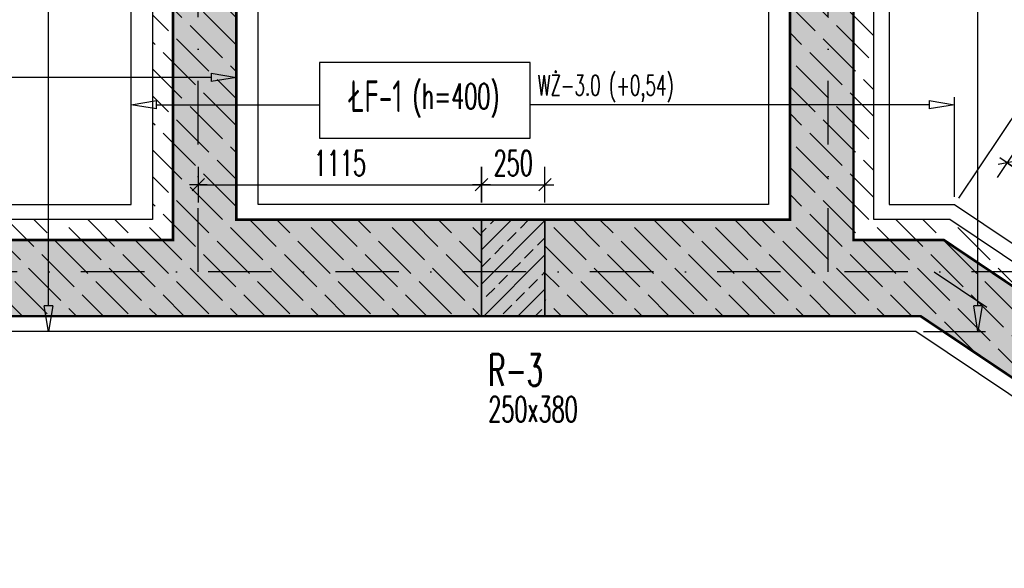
# Model space of a CAD drawing. Header units: centimetres. Extents: x 152786 to 159501, y -6718 to 1403.
# Tile 17 of 89: x 153695 to 154082, y -5844 to -5628. Entities that reach past the tile are written whole.
import ezdxf

# ---------------------------------------------------------------- set-up
doc = ezdxf.new("R2010")
doc.units = ezdxf.units.CM
doc.header["$LTSCALE"] = 0.1
doc.linetypes.add('DASHDOT', pattern=[1, 0.5, -0.25, 0, -0.25])
doc.linetypes.add('DASHEDX2', pattern=[38.1, 25.4, -12.7])
doc.layers.get('0').update_dxf_attribs({"color": 45})
for name, color, linetype in [('A_wymiary_zewn', 4, 'Continuous'), ('fundamenty_R&F', 5, 'Continuous'), ('osie_R&F', 6, 'DASHDOT'), ('płyty_R&F', 2, 'DASHEDX2'), ('słupy_R&F', 2, 'Continuous'), ('wymiary_R&F', 3, 'Continuous'), ('ściany_murowane_R&F', 13, 'Continuous')]:
    doc.layers.add(name, color=color, linetype=linetype)
doc.styles.add('arial', font='arial.ttf')
doc.styles.add('simplex 0.6', font='simplex.shx', dxfattribs={"width": 0.6})
doc.dimstyles.new('1_100 ławy', dxfattribs={"dimtxt": 30, "dimasz": 18, "dimexe": 3, "dimexo": 3, "dimgap": -7, "dimtad": 1, "dimdec": 1, "dimrnd": 0.5, "dimzin": 9, "dimdsep": 46, "dimtxsty": 'arial', "dimblk": 'CLOSEDBLANK', "dimcen": 0.09, "dimadec": 0, "dimazin": 0, "dimtfac": 1, "dimtdec": 1, "dimtofl": 0, "dimtmove": 0, "dimatfit": 3, "dimldrblk": 'CLOSEDBLANK', "dimfxl": 1, "dimtvp": 1, "dimtolj": 1, "dimtzin": 0, "dimarcsym": 0})
doc.dimstyles.new('1_50 [mm] żelbet', dxfattribs={"dimtxt": 10, "dimasz": 0.5, "dimexe": 0.18, "dimexo": 0.0625, "dimgap": 3.5, "dimtad": 1, "dimlfac": 10, "dimrnd": 5, "dimdsep": 46, "dimtxsty": 'simplex 0.6', "dimblk1": 'KR', "dimblk2": 'KR', "dimsah": 1, "dimcen": 0.09, "dimse1": 1, "dimse2": 1, "dimclrd": 8, "dimadec": 0, "dimazin": 0, "dimtfac": 1, "dimtofl": 0, "dimtmove": 0, "dimatfit": 3, "dimfxl": 1, "dimtvp": 1, "dimtfill": 1, "dimtfillclr": 256, "dimtolj": 1, "dimtzin": 0, "dimarcsym": 0})

# ---------------------------------------------------------------- blocks, each defined once
blk = doc.blocks.new('KR')
for p, q in [((0, -14), (0, 14)), ((-7, 0), (7, 0)), ((-4.95, -4.95), (4.95, 4.95))]:
    blk.add_line(p, q)
blk = doc.blocks.new('*D340')
at = {"layer": 'Defpoints', "color": 0, "transparency": 16777216}
for p in [(154054.72, -5726.88), (154171.5, -5743.1), (154142.77, -5785.94)]:
    blk.add_point(p, dxfattribs=at)
at = {"layer": 'wymiary_R&F', "color": 8, "lineweight": -2, "transparency": 16777216}
blk.add_line((154083.87, -5684.32), (154171.08, -5742.83), dxfattribs=at)
at = {"layer": 'wymiary_R&F', "color": 8, "linetype": 'ByBlock', "lineweight": -2, "transparency": 16777216, "xscale": 0.5, "yscale": 0.5, "zscale": 0.5}
for p, rotation in [((154083.45, -5684.05), 146.1483770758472), ((154171.5, -5743.1), 326.1483770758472)]:
    blk.add_blockref('KR', p, dxfattribs=dict(at, rotation=rotation))
at = {"layer": 'wymiary_R&F', "color": 0, "transparency": 16777216, "insert": (154132.21, -5706.52), "char_height": 10, "attachment_point": 5, "rotation": 326.1484, "style": 'simplex 0.6', "bg_fill": 3, "box_fill_scale": 1.1, "bg_fill_color": 256, "bg_fill_true_color": 13158600, "bg_fill_transparency": 0}
blk.add_mtext('\\A1;1060', dxfattribs=at)
blk = doc.blocks.new('*D360')
at = {"layer": 'Defpoints', "color": 0, "transparency": 16777216}
for p in [(154013.01, -5455.37), (154353.36, -5455.37), (154254.91, -5726.88)]:
    blk.add_point(p, dxfattribs=at)
at = {"layer": 'wymiary_R&F', "color": 8, "lineweight": -2, "transparency": 16777216}
blk.add_line((154353.36, -5726.38), (154353.36, -5455.87), dxfattribs=at)
at = {"layer": 'wymiary_R&F', "color": 8, "linetype": 'ByBlock', "lineweight": -2, "transparency": 16777216, "xscale": 0.5, "yscale": 0.5, "zscale": 0.5}
for p, rotation in [((154353.36, -5455.37), 90), ((154353.36, -5726.88), 270)]:
    blk.add_blockref('KR', p, dxfattribs=dict(at, rotation=rotation))
at = {"layer": 'wymiary_R&F', "color": 0, "transparency": 16777216, "insert": (154344.86, -5591.12), "char_height": 10, "attachment_point": 5, "rotation": 90, "style": 'simplex 0.6', "bg_fill": 3, "box_fill_scale": 1.1, "bg_fill_color": 256, "bg_fill_true_color": 13158600, "bg_fill_transparency": 0}
blk.add_mtext('\\A1;2715', dxfattribs=at)
blk = doc.blocks.new('*D362')
at = {"layer": 'Defpoints', "color": 0, "transparency": 16777216}
for p in [(153765.03, -5366.1), (153765.03, -5455.37), (153128.51, -5726.88)]:
    blk.add_point(p, dxfattribs=at)
at = {"layer": 'wymiary_R&F', "color": 8, "lineweight": -2, "transparency": 16777216}
blk.add_line((153129.01, -5366.1), (153764.53, -5366.1), dxfattribs=at)
at = {"layer": 'wymiary_R&F', "color": 8, "linetype": 'ByBlock', "lineweight": -2, "transparency": 16777216, "xscale": 0.5, "yscale": 0.5, "zscale": 0.5, "rotation": 180}
blk.add_blockref('KR', (153128.51, -5366.1), dxfattribs=at)
at = {"layer": 'wymiary_R&F', "color": 8, "linetype": 'ByBlock', "lineweight": -2, "transparency": 16777216, "xscale": 0.5, "yscale": 0.5, "zscale": 0.5}
blk.add_blockref('KR', (153765.03, -5366.1), dxfattribs=at)
at = {"layer": 'wymiary_R&F', "color": 0, "transparency": 16777216, "insert": (153446.77, -5357.6), "char_height": 10, "attachment_point": 5, "style": 'simplex 0.6', "bg_fill": 3, "box_fill_scale": 1.1, "bg_fill_color": 256, "bg_fill_true_color": 13158600, "bg_fill_transparency": 0}
blk.add_mtext('\\A1;6365', dxfattribs=at)
blk = doc.blocks.new('_ClosedBlank')
at = {"color": 0, "linetype": 'ByBlock', "lineweight": -2}
for p, q in [((-1, 0.167), (0, 0)), ((-1, 0.167), (-1, -0.167)), ((0, 0), (-1, -0.167))]:
    blk.add_line(p, q, dxfattribs=at)
blk = doc.blocks.new('*D369')
at = {"layer": 'Defpoints', "color": 0, "transparency": 16777216}
for p in [(153102.01, -5650.4), (153102.01, -5700.38), (153780.03, -5706.38)]:
    blk.add_point(p, dxfattribs=at)
at = {"layer": 'wymiary_R&F', "color": 0, "lineweight": -2, "transparency": 16777216}
for p, q in [((153345.4, -5635.48), (153345.4, -5665.32)), ((153428.33, -5665.32), (153428.33, -5635.48)), ((153102.01, -5697.38), (153102.01, -5647.4)), ((153780.03, -5703.38), (153780.03, -5647.4)), ((153112.01, -5650.4), (153345.4, -5650.4)), ((153770.03, -5650.4), (153428.33, -5650.4))]:
    blk.add_line(p, q, dxfattribs=at)
at = {"layer": 'wymiary_R&F', "color": 0, "linetype": 'ByBlock', "lineweight": -2, "transparency": 16777216, "xscale": 10, "yscale": 10, "zscale": 10, "rotation": 180}
blk.add_blockref('_ClosedBlank', (153102.01, -5650.4), dxfattribs=at)
at = {"layer": 'wymiary_R&F', "color": 0, "linetype": 'ByBlock', "lineweight": -2, "transparency": 16777216, "xscale": 10, "yscale": 10, "zscale": 10}
blk.add_blockref('_ClosedBlank', (153780.03, -5650.4), dxfattribs=at)
at = {"layer": 'wymiary_R&F', "transparency": 16777216, "insert": (153386.87, -5650.4), "char_height": 12.5, "attachment_point": 5, "style": 'simplex 0.6', "bg_fill": 3, "box_fill_scale": 1.1, "bg_fill_color": 256, "bg_fill_true_color": 13158600, "bg_fill_transparency": 0}
blk.add_mtext('\\A1;{\\C5;ŁF-1\\H0.8x;\\C256; (h=400)}', dxfattribs=at)
at = {"layer": 'wymiary_R&F', "color": 0, "lineweight": -2, "transparency": 16777216}
for p, q in [((153428.33, -5635.48), (153345.4, -5635.48)), ((153345.4, -5665.32), (153428.33, -5665.32))]:
    blk.add_line(p, q, dxfattribs=at)
blk = doc.blocks.new('*D373')
at = {"layer": 'Defpoints', "color": 0, "transparency": 16777216}
for p in [(154035.84, -5387.97), (154072.01, -5387.97), (154047.57, -5750.38)]:
    blk.add_point(p, dxfattribs=at)
at = {"layer": 'wymiary_R&F', "color": 0, "lineweight": -2, "transparency": 16777216}
for p, q in [((154038.84, -5387.97), (154075.01, -5387.97)), ((154072.01, -5740.38), (154072.01, -5387.97)), ((154050.57, -5750.38), (154075.01, -5750.38))]:
    blk.add_line(p, q, dxfattribs=at)
at = {"layer": 'wymiary_R&F', "color": 0, "lineweight": -2, "transparency": 16777216, "xscale": 10, "yscale": 10, "zscale": 10, "rotation": 270}
blk.add_blockref('_ClosedBlank', (154072.01, -5750.38), dxfattribs=at)
blk = doc.blocks.new('_None')
blk = doc.blocks.new('*D375')
at = {"layer": 'Defpoints', "color": 0, "transparency": 16777216}
for p in [(153706.03, -5387.97), (153742.2, -5387.97), (153730.48, -5750.38)]:
    blk.add_point(p, dxfattribs=at)
at = {"layer": 'wymiary_R&F', "color": 0, "lineweight": -2, "transparency": 16777216}
for p, q in [((153739.2, -5387.97), (153703.03, -5387.97)), ((153706.03, -5740.38), (153706.03, -5387.97)), ((153727.48, -5750.38), (153703.03, -5750.38))]:
    blk.add_line(p, q, dxfattribs=at)
at = {"layer": 'wymiary_R&F', "color": 0, "lineweight": -2, "transparency": 16777216, "xscale": 10, "yscale": 10, "zscale": 10, "rotation": 270}
blk.add_blockref('_ClosedBlank', (153706.03, -5750.38), dxfattribs=at)
blk = doc.blocks.new('*D378')
at = {"layer": 'Defpoints', "color": 0, "transparency": 16777216}
for p in [(154062.78, -5700.38), (154307.96, -5811.23), (154307.96, -5811.23)]:
    blk.add_point(p, dxfattribs=at)
at = {"layer": 'wymiary_R&F', "color": 0, "lineweight": -2, "transparency": 16777216}
for p, q in [((154064.46, -5697.89), (154089.25, -5660.92)), ((154095.88, -5668.98), (154307.96, -5811.23)), ((154309.63, -5808.74), (154309.63, -5808.74))]:
    blk.add_line(p, q, dxfattribs=at)
at = {"layer": 'wymiary_R&F', "color": 0, "linetype": 'ByBlock', "lineweight": -2, "transparency": 16777216, "xscale": 10, "yscale": 10, "zscale": 10, "rotation": 146.1483770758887}
blk.add_blockref('_ClosedBlank', (154087.58, -5663.41), dxfattribs=at)
blk = doc.blocks.new('*D379')
at = {"layer": 'Defpoints', "color": 0, "transparency": 16777216}
for p in [(153738.53, -5661.17), (153738.53, -5693.76), (154062.78, -5700.38)]:
    blk.add_point(p, dxfattribs=at)
at = {"layer": 'wymiary_R&F', "color": 0, "lineweight": -2, "transparency": 16777216}
for p, q in [((153812.71, -5644.55), (153812.71, -5674.38)), ((153895.64, -5674.38), (153895.64, -5644.55)), ((153738.53, -5690.76), (153738.53, -5658.17)), ((154062.78, -5697.38), (154062.78, -5658.17)), ((153748.53, -5661.17), (153812.71, -5661.17)), ((154052.78, -5661.17), (153895.64, -5661.17))]:
    blk.add_line(p, q, dxfattribs=at)
at = {"layer": 'wymiary_R&F', "color": 0, "lineweight": -2, "transparency": 16777216, "xscale": 10, "yscale": 10, "zscale": 10, "rotation": 180}
blk.add_blockref('_ClosedBlank', (153738.53, -5661.17), dxfattribs=at)
at = {"layer": 'wymiary_R&F', "color": 0, "lineweight": -2, "transparency": 16777216, "xscale": 10, "yscale": 10, "zscale": 10}
blk.add_blockref('_ClosedBlank', (154062.78, -5661.17), dxfattribs=at)
at = {"layer": 'wymiary_R&F', "transparency": 16777216, "insert": (153854.18, -5659.47), "char_height": 12.5, "attachment_point": 5, "style": 'simplex 0.6', "bg_fill": 3, "box_fill_scale": 1.1, "bg_fill_color": 256, "bg_fill_true_color": 13158600, "bg_fill_transparency": 0}
blk.add_mtext('\\A1;{\\C5;ŁF-1\\H0.8x;\\C256; (h=400)}', dxfattribs=at)
at = {"layer": 'wymiary_R&F', "color": 0, "lineweight": -2, "transparency": 16777216}
for p, q in [((153895.64, -5644.55), (153812.71, -5644.55)), ((153812.71, -5674.38), (153895.64, -5674.38))]:
    blk.add_line(p, q, dxfattribs=at)
blk = doc.blocks.new('osie_konstr_Tokarnia')
at = {"layer": 'osie_R&F', "ltscale": 500}
for points in [[(158321.19, -6519.72), (158321.19, -6112.56)], [(158569.17, -6519.72), (158569.17, -6112.57)], [(158951.26, -6519.72), (157518.66, -6519.72)], [(158610.88, -6519.72), (158811.07, -6654)]]:
    blk.add_lwpolyline(points, dxfattribs=at)
blk = doc.blocks.new('*D585')
at = {"layer": 'Defpoints', "color": 0, "transparency": 16777216}
for p in [(153876.52, -5692.63), (153876.52, -5706.38), (153765.03, -5726.88)]:
    blk.add_point(p, dxfattribs=at)
at = {"layer": 'wymiary_R&F', "color": 8, "lineweight": -2, "transparency": 16777216}
blk.add_line((153765.53, -5692.63), (153876.02, -5692.63), dxfattribs=at)
at = {"layer": 'wymiary_R&F', "color": 8, "lineweight": -2, "transparency": 16777216, "xscale": 0.5, "yscale": 0.5, "zscale": 0.5, "rotation": 180}
blk.add_blockref('KR', (153765.03, -5692.63), dxfattribs=at)
at = {"layer": 'wymiary_R&F', "color": 8, "lineweight": -2, "transparency": 16777216, "xscale": 0.5, "yscale": 0.5, "zscale": 0.5}
blk.add_blockref('KR', (153876.52, -5692.63), dxfattribs=at)
at = {"layer": 'wymiary_R&F', "color": 0, "transparency": 16777216, "insert": (153820.78, -5684.13), "char_height": 10, "attachment_point": 5, "style": 'simplex 0.6', "bg_fill": 3, "box_fill_scale": 1.1, "bg_fill_color": 256, "bg_fill_true_color": 13158600, "bg_fill_transparency": 0}
blk.add_mtext('\\A1;1115', dxfattribs=at)
blk = doc.blocks.new('*D586')
at = {"layer": 'Defpoints', "color": 0, "transparency": 16777216}
for p in [(153901.52, -5692.63), (153876.52, -5706.38), (153901.52, -5706.38)]:
    blk.add_point(p, dxfattribs=at)
at = {"layer": 'wymiary_R&F', "color": 8, "lineweight": -2, "transparency": 16777216}
blk.add_line((153877.02, -5692.63), (153901.02, -5692.63), dxfattribs=at)
at = {"layer": 'wymiary_R&F', "color": 8, "lineweight": -2, "transparency": 16777216, "xscale": 0.5, "yscale": 0.5, "zscale": 0.5, "rotation": 180}
blk.add_blockref('KR', (153876.52, -5692.63), dxfattribs=at)
at = {"layer": 'wymiary_R&F', "color": 8, "lineweight": -2, "transparency": 16777216, "xscale": 0.5, "yscale": 0.5, "zscale": 0.5}
blk.add_blockref('KR', (153901.52, -5692.63), dxfattribs=at)
at = {"layer": 'wymiary_R&F', "color": 0, "transparency": 16777216, "insert": (153889.02, -5684.13), "char_height": 10, "attachment_point": 5, "style": 'simplex 0.6', "bg_fill": 3, "box_fill_scale": 1.1, "bg_fill_color": 256, "bg_fill_true_color": 13158600, "bg_fill_transparency": 0}
blk.add_mtext('\\A1;250', dxfattribs=at)

msp = doc.modelspace()

# ---------------------------------------------------------------- hatches: boundary and pattern name
at = {"layer": 'słupy_R&F'}
h = msp.add_hatch(dxfattribs=at)
h.set_pattern_fill('ANSI33', color=4, scale=1.5)
h.set_pattern_definition([(45, (442.25, 0), (-6.7351921, 6.7351921), []), (45, (448.985, 0), (-6.7351921, 6.7351921), [4.7625, -2.38125])])
h.paths.add_polyline_path([(153876.5231, -5744.3791), (153901.5231, -5744.3791), (153901.5231, -5706.3791), (153876.5231, -5706.3791)])
at = {"layer": 'ściany_murowane_R&F'}
h = msp.add_hatch(dxfattribs=at)
h.set_pattern_fill('ACAD_ISO02W100', color=4, scale=1.5, angle=135)
h.paths.add_polyline_path([(153876.5231, -5470.3661), (153876.5231, -5437.3661), (153747.0341, -5437.3661), (153747.0341, -5706.3791), (153459.2731, -5706.3791), (153459.2731, -5744.3791), (153876.5231, -5744.3791), (153876.5231, -5706.3791), (153780.0341, -5706.3791), (153780.0341, -5470.3661)])
h = msp.add_hatch(dxfattribs=at)
h.set_pattern_fill('ACAD_ISO02W100', color=4, scale=1.5, angle=135)
h.paths.add_polyline_path([(154133.0204, -5800.471), (154154.1881, -5768.9126), (154060.9584, -5706.3791), (154031.0121, -5706.3791), (154031.0121, -5437.3661), (153901.5231, -5437.3661), (153901.5231, -5470.3661), (153998.0121, -5470.3661), (153998.0121, -5706.3791), (153901.5231, -5706.3791), (153901.5231, -5744.3791), (154049.3944, -5744.3791)])

# ---------------------------------------------------------------- linework, layer by layer
at = {"layer": 'fundamenty_R&F'}
for points in [[(153738.5341, -5700.3791), (153738.5341, -5428.8661), (154037.0121, -5428.8661), (154037.0121, -5700.3791), (154062.7843, -5700.3791), (154281.4084, -5847.0206), (154281.4084, -6074.4206), (154049.5352, -6209.3791), (153102.0121, -6209.3791), (153102.0121, -5700.3791)], [(153788.5341, -5700.3791), (153788.5341, -5478.8661), (153989.5121, -5478.8661), (153989.5121, -5700.3791)], [(154047.5686, -5750.3791), (153152.0121, -5750.3791), (153152.0121, -6159.3791), (154036.0437, -6159.3791), (154231.4084, -6045.6698), (154231.4084, -5873.6892)]]:
    msp.add_lwpolyline(points, close=True, dxfattribs=at)
at = {"layer": 'płyty_R&F', "ltscale": 5, "const_width": 1}
for points in [[(153116.0121, -5714.3791), (153755.0341, -5714.3791), (153755.0341, -5445.3661), (154023.0121, -5445.3661), (154023.0121, -5714.3791), (154058.5239, -5714.3791), (154267.4084, -5854.4878), (154267.4084, -6066.3704), (154045.7576, -6195.3791), (153116.0121, -6195.3791), (153116.0121, -5714.3791)], [(153146.0121, -6165.3791), (154037.6627, -6165.3791), (154237.4084, -6049.1199), (154237.4084, -5870.4889), (154049.3944, -5744.3791), (153146.0121, -5744.3791), (153146.0121, -6165.3791)]]:
    msp.add_lwpolyline(points, dxfattribs=at)
msp.add_lwpolyline([(153780.0341, -5706.3791), (153998.0121, -5706.3791), (153998.0121, -5470.3661), (153780.0341, -5470.3661)], close=True, dxfattribs=at)
at = {"layer": 'słupy_R&F'}
msp.add_lwpolyline([(153876.5231, -5744.3791), (153901.5231, -5744.3791), (153901.5231, -5706.3791), (153876.5231, -5706.3791)], close=True, dxfattribs=at)
at = {"layer": 'ściany_murowane_R&F'}
for points in [[(153876.5231, -5470.3661), (153876.5231, -5437.3661), (153747.0341, -5437.3661), (153747.0341, -5706.3791), (153459.2731, -5706.3791), (153459.2731, -5744.3791), (153876.5231, -5744.3791), (153876.5231, -5706.3791), (153780.0341, -5706.3791), (153780.0341, -5470.3661)], [(154133.0204, -5800.471), (154154.1881, -5768.9126), (154060.9584, -5706.3791), (154031.0121, -5706.3791), (154031.0121, -5437.3661), (153901.5231, -5437.3661), (153901.5231, -5470.3661), (153998.0121, -5470.3661), (153998.0121, -5706.3791), (153901.5231, -5706.3791), (153901.5231, -5744.3791), (154049.3944, -5744.3791)]]:
    msp.add_lwpolyline(points, close=True, dxfattribs=at)

# ---------------------------------------------------------------- texts
at = {"layer": 'A_wymiary_zewn', "insert": (153879.1912, -5759.3709), "char_height": 10.5, "width": 40.609449, "attachment_point": 1, "style": 'simplex 0.6'}
msp.add_mtext('\\pxsm0.8;{\\H1.19048x;\\C2;R-3\\P\\H0.8x;\\C3;250x380}', dxfattribs=at)
at = {"layer": 'wymiary_R&F', "color": 6, "style": 'simplex 0.6', "width": 0.6}
msp.add_text('WŻ-3.0 (+0,54)', height=8, dxfattribs=at).set_placement((153898.7422, -5657.5208))

# ---------------------------------------------------------------- next in the draw order: dimensions: what is measured, and where the dimension line sits
at = {"layer": 'wymiary_R&F'}
dim = msp.add_linear_dim(base=(153765.0341, -5366.1017), p1=(153128.5121, -5726.8791), p2=(153765.0341, -5455.3661), dimstyle='1_50 [mm] żelbet', override={"dimtxsty": 'simplex 0.6'}, dxfattribs=at)
dim.commit()
dim.dimension.update_dxf_attribs({"geometry": '*D362', "text_midpoint": (153446.7731, -5357.6017)})
at = {"layer": 'wymiary_R&F', "color": 8}
dim = msp.add_aligned_dim(p1=(154054.72, -5726.8791), p2=(154142.7687, -5785.9375), distance=51.5768, dimstyle='1_50 [mm] żelbet', override={"dimtxsty": 'simplex 0.6'}, dxfattribs=at)
dim.commit()
dim.dimension.update_dxf_attribs({"geometry": '*D340', "text_midpoint": (154132.2097, -5706.5156)})

# ---------------------------------------------------------------- next in the draw order: dimensions: what is measured, and where the dimension line sits
at = {"layer": 'wymiary_R&F'}
dim = msp.add_linear_dim(base=(154353.3589, -5455.3661), p1=(154254.9084, -5726.8791), p2=(154013.0121, -5455.3661), angle=90, dimstyle='1_50 [mm] żelbet', override={"dimtxsty": 'simplex 0.6'}, dxfattribs=at)
dim.commit()
dim.dimension.update_dxf_attribs({"geometry": '*D360', "text_midpoint": (154344.8589, -5591.1226)})
dim = msp.add_linear_dim(base=(153102.0121, -5650.4005), p1=(153780.0341, -5706.3791), p2=(153102.0121, -5700.3791), angle=180, text='{\\C5;ŁF-1\\H0.8x;\\C256; (h=400)}', dimstyle='1_100 ławy', override={"dimtxt": 12.5, "dimasz": 10, "dimtad": 0, "dimtxsty": 'simplex 0.6', "dimblk1": 'ClosedBlank', "dimblk2": 'ClosedBlank', "dimclrt": 256, "dimtmove": 2, "dimtfill": 1, "dimtfillclr": 7, "dimtolj": 1}, dxfattribs=at)
dim.commit()
dim.dimension.update_dxf_attribs({"geometry": '*D369', "text_midpoint": (153386.8651, -5650.4005), "dimtype": 160})

# ---------------------------------------------------------------- next in the draw order: dimensions: what is measured, and where the dimension line sits
for base, p1, p2, angle, picture, middle in [((153706.0341, -5387.9732), (153730.4776, -5750.3791), (153742.2047, -5387.9732), 270, '*D375', (153711.0341, -5442.4052)), ((154072.0121, -5387.9732), (154047.5686, -5750.3791), (154035.8415, -5387.9732), 270, '*D373', (154067.0121, -5442.4052)), ((154307.9603, -5811.2327), (154062.7843, -5700.3791), (154307.9603, -5811.2327), 146.148377, '*D378', (154334.6337, -5835.1444))]:
    dim = msp.add_linear_dim(base=base, p1=p1, p2=p2, angle=angle, text=' ', dimstyle='1_100 ławy', override={"dimtxt": 12.5, "dimasz": 10, "dimtad": 0, "dimtxsty": 'simplex 0.6', "dimblk1": 'ClosedBlank', "dimblk2": 'None', "dimsah": 1, "dimclrt": 256, "dimtmove": 2, "dimldrblk": 'ClosedBlank', "dimtfill": 1, "dimtfillclr": 7}, dxfattribs=at)
    dim.commit()
    dim.dimension.update_dxf_attribs({"geometry": picture, "text_midpoint": middle, "dimtype": 160})

# ---------------------------------------------------------------- next in the draw order: dimensions: what is measured, and where the dimension line sits
dim = msp.add_linear_dim(base=(153738.5341, -5661.1745), p1=(154062.7843, -5700.3791), p2=(153738.5341, -5693.7626), angle=180, text='{\\C5;ŁF-1\\H0.8x;\\C256; (h=400)}', dimstyle='1_100 ławy', override={"dimtxt": 12.5, "dimasz": 10, "dimtad": 0, "dimtxsty": 'simplex 0.6', "dimblk1": 'ClosedBlank', "dimblk2": 'ClosedBlank', "dimclrt": 256, "dimtmove": 2, "dimtfill": 1, "dimtfillclr": 7, "dimtolj": 1}, dxfattribs=at)
dim.commit()
dim.dimension.update_dxf_attribs({"geometry": '*D379', "text_midpoint": (153854.179, -5659.467), "dimtype": 160})

# ---------------------------------------------------------------- next in the draw order: block references
at = {"layer": 'osie_R&F', "color": 4}
msp.add_blockref('osie_konstr_Tokarnia', (-4556.1587, 792.841), dxfattribs=at)

# ---------------------------------------------------------------- next in the draw order: dimensions: what is measured, and where the dimension line sits
at = {"layer": 'wymiary_R&F', "color": 8}
dim = msp.add_linear_dim(base=(153876.5231, -5692.6319), p1=(153765.0341, -5726.8791), p2=(153876.5231, -5706.3791), dimstyle='1_50 [mm] żelbet', dxfattribs=at)
dim.commit()
dim.dimension.update_dxf_attribs({"geometry": '*D585', "text_midpoint": (153820.7786, -5684.1319)})

# ---------------------------------------------------------------- next in the draw order: dimensions: what is measured, and where the dimension line sits
dim = msp.add_linear_dim(base=(153901.5231, -5692.6319), p1=(153876.5231, -5706.3791), p2=(153901.5231, -5706.3791), dimstyle='1_50 [mm] żelbet', dxfattribs=at)
dim.commit()
dim.dimension.update_dxf_attribs({"geometry": '*D586', "text_midpoint": (153889.0231, -5684.1319)})

# ---------------------------------------------------------------- next in the draw order: hatches: boundary and pattern name
at = {"layer": 'A_wymiary_zewn', "transparency": 33554457}
h = msp.add_hatch(color=256, dxfattribs=at)
h.dxf.hatch_style = 1
h.paths.add_polyline_path([(153116.0121, -6195.3791), (154045.7576, -6195.3791), (154267.4084, -6066.3704), (154267.4084, -5854.4878), (154058.5239, -5714.3791), (154023.0121, -5714.3791), (154023.0121, -5445.3661), (153755.0341, -5445.3661), (153755.0341, -5714.3791), (153116.0121, -5714.3791)])
h.paths.add_polyline_path([(153146.0121, -6165.3791), (153146.0121, -5744.3791), (154049.3944, -5744.3791), (154237.4084, -5870.4889), (154237.4084, -6049.1199), (154037.6627, -6165.3791)], flags=16)
h.paths.add_polyline_path([(153780.0341, -5470.3661), (153998.0121, -5470.3661), (153998.0121, -5706.3791), (153780.0341, -5706.3791)], flags=16)

doc.saveas('drawing.dxf')
